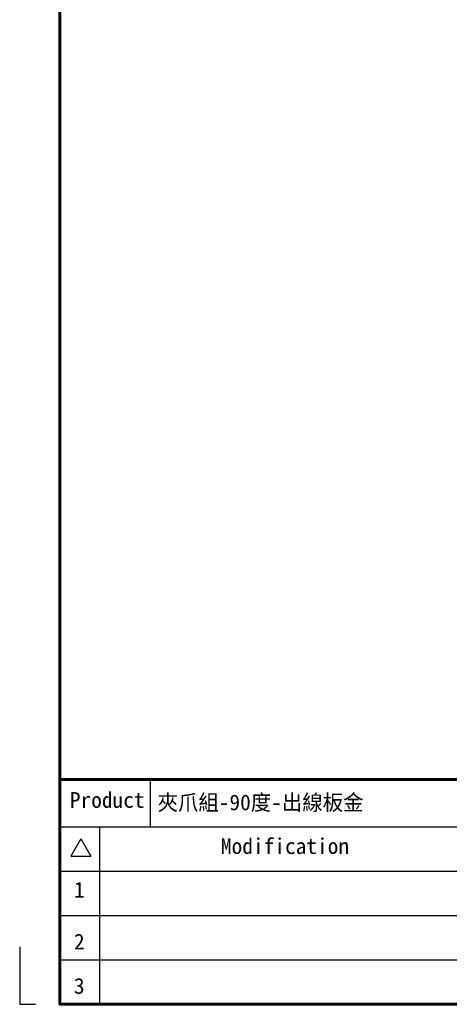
# Model space of a CAD drawing. Header units: inches. Extents: x 0 to 5655, y -2263 to 1330.
# Tile 222 of 231: x 5185 to 5256, y -295 to -131. Entities that reach past the tile are written whole.
import ezdxf
from ezdxf.enums import TextEntityAlignment as Align

# ---------------------------------------------------------------- set-up
doc = ezdxf.new("R2010")
doc.units = ezdxf.units.IN
doc.header["$MEASUREMENT"] = 0
doc.linetypes.add('SLD-實線', pattern=[0])
doc.layers.add('BORDER', color=7, linetype='Continuous')
doc.layers.add('圖框', color=7, linetype='SLD-實線')
doc.styles.add('標題欄', font='txt')

# ---------------------------------------------------------------- blocks, each defined once
blk = doc.blocks.new('A4-英文圖框-橫式')
at = {"layer": 'BORDER', "color": 123, "linetype": 'Continuous', "lineweight": 60, "ltscale": 25.4}
blk.add_line((2151.7, -57.78), (2549.79, -57.78), dxfattribs=at)
at = {"layer": 'BORDER', "color": 60, "linetype": 'Continuous', "ltscale": 25.4}
for p, q in [((2166.7, -65.63), (2166.7, -57.78)), ((2151.7, -65.63), (2549.79, -65.63)), ((2158.28, -65.63), (2158.28, -95.06)), ((2155.17, -67.6), (2153.51, -70.48)), ((2155.17, -67.6), (2156.84, -70.48)), ((2153.51, -70.48), (2156.84, -70.48)), ((2151.7, -72.99), (2364.21, -72.99)), ((2151.7, -80.35), (2364.21, -80.35)), ((2151.7, -87.7), (2364.21, -87.7))]:
    blk.add_line(p, q, dxfattribs=at)
at = {"layer": 'BORDER', "color": 123, "linetype": 'Continuous', "ltscale": 25.4}
for p, q in [((2145.01, -85.54), (2145.01, -95.06)), ((2145.01, -95.06), (2147.66, -95.06))]:
    blk.add_line(p, q, dxfattribs=at)
at = {"layer": 'BORDER', "color": 123, "linetype": 'Continuous', "lineweight": 60, "ltscale": 25.4}
blk.add_lwpolyline([(2151.7, 188.79), (2555.09, 188.79), (2555.09, -95.06), (2151.7, -95.06)], close=True, dxfattribs=at)
at = {"layer": '圖框', "style": '標題欄'}
for s, height, p in [('Product', 2.605, (2153.34, -59.85)), ('Modification', 2.6053, (2178.41, -67.5)), ('1', 2.61, (2154.01, -74.74)), ('2', 2.61, (2154.01, -83.35)), ('3', 2.61, (2154.01, -90.71))]:
    blk.add_text(s, height=height, dxfattribs=at).set_placement(p, align=Align.TOP_LEFT)

msp = doc.modelspace()

# ---------------------------------------------------------------- block references
msp.add_blockref('A4-英文圖框-橫式', (3039.785, -199.497))

# ---------------------------------------------------------------- texts
at = {"layer": '圖框', "style": '標題欄'}
msp.add_text('夾爪組-90度-出線板金', height=2.60526, dxfattribs=at).set_placement((5207.673, -259.748), align=Align.TOP_LEFT)

doc.saveas('drawing.dxf')
